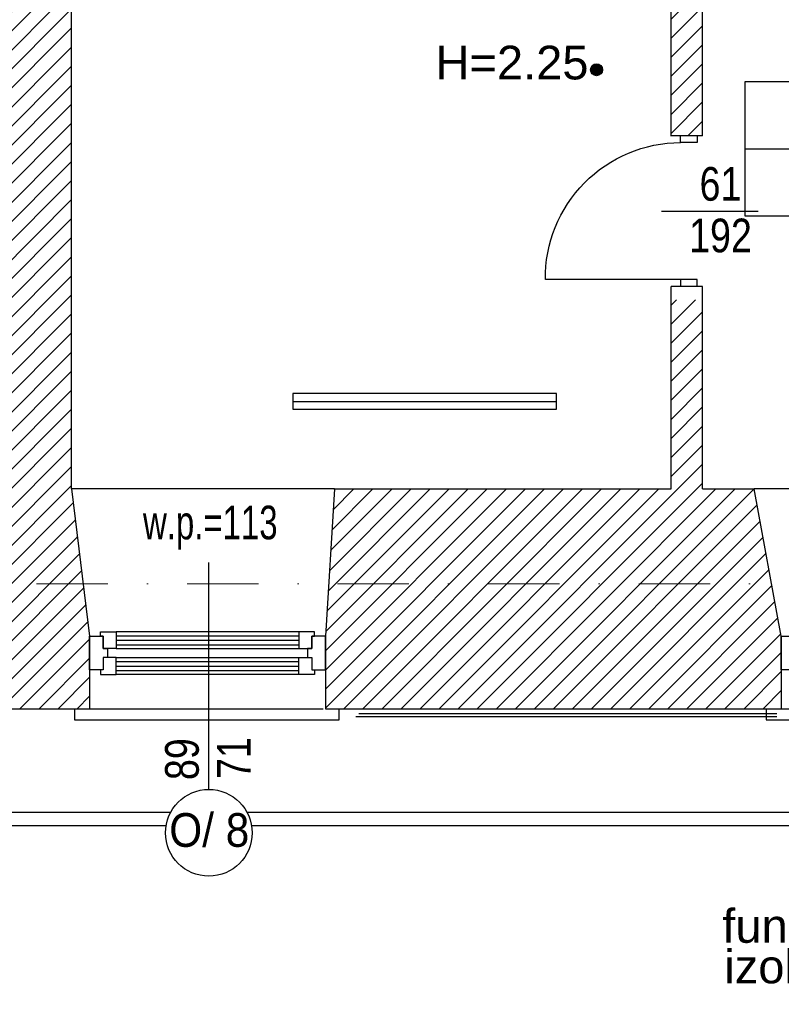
# Model space of a CAD drawing. Header units: millimetres. Extents: x 77315 to 1043159, y -108895 to -47794.
# Tile 6 of 87: x 90176 to 93568, y -106894 to -102511. Entities that reach past the tile are written whole.
import ezdxf

# ---------------------------------------------------------------- set-up
doc = ezdxf.new("R2010")
doc.units = ezdxf.units.MM
doc.header["$MEASUREMENT"] = 0
doc.linetypes.add('Dot & Dashed', pattern=[670.277762, 317.5, -176.388889, 0, -176.388874])
for name, color, linetype in [('A-DRZWI', 7, 'Continuous'), ('A-OPISY-3', 7, 'Continuous'), ('A-WYSOKOSCI', 7, 'Continuous'), ('detalokna', 7, 'Continuous'), ('DRZWI', 7, 'Continuous'), ('HATCH', 7, 'Continuous'), ('Nowe_A-OKNA-OPIS', 7, 'Continuous'), ('Nowe_A_okno', 7, 'Continuous'), ('Nowe_Interior - Lamp', 7, 'Continuous'), ('opaska', 7, 'Continuous'), ('opisy inne', 7, 'Continuous'), ('PARAPET', 7, 'Continuous'), ('Structural - Bearing', 7, 'Continuous'), ('Structural - Grid', 7, 'Continuous')]:
    doc.layers.add(name, color=color, linetype=linetype)
doc.styles.add('STYL_AUTOMATYCZNY_1', font='arial.ttf')
doc.styles.add('STYL_AUTOMATYCZNY_3', font='arial.ttf', dxfattribs={"width": 0.8})
doc.styles.add('STYL_AUTOMATYCZNY_4', font='arial.ttf', dxfattribs={"width": 0.7})
doc.styles.add('STYL_AUTOMATYCZNY_5', font='arial.ttf', dxfattribs={"width": 0.9})
pattern_1 = [(45, (0, 0), (-42.426407, 42.426407), [])]

msp = doc.modelspace()

# ---------------------------------------------------------------- hatches: boundary and pattern name
at = {"layer": 'A-WYSOKOSCI'}
msp.add_hatch(color=256, dxfattribs=at).paths.add_polyline_path([(92771.6, -102733.8, 1), (92718.2, -102733.8, 1)])
at = {"layer": 'HATCH'}
h = msp.add_hatch(dxfattribs=at)
h.set_pattern_fill('Common_Brick_0002', color=256, style=0, pattern_type=2)
h.set_pattern_definition(pattern_1)
h.paths.add_polyline_path([(89197.1, -104413.1), (89177.3, -105255.8), (89177.3, -105405.8), (89177.3, -105471.8), (89177.3, -105578.2), (90487.3, -105578.2), (90487.3, -105471.9), (90487.3, -105255.8), (90407.3, -104600.2), (90407.3, -104100.2), (90407.3, -103900.2), (90407.3, -101528.1), (90407.3, -100928.1), (90560.7, -100928.1), (90560.7, -100745.8), (91953, -100745.8), (92047.3, -100080.1), (92076.9, -100080.1), (92076.9, -99980.1), (90247.3, -99978.1), (90247.3, -99878.1), (89347.3, -99908.1), (89347.3, -100028.1), (89257.3, -100028.1), (89257.3, -100933.1), (89547.3, -100933.1), (89525.3, -101528.1), (89508, -101998.7), (89956.3, -101998.7), (89956.3, -102598.7), (89485.9, -102598.7), (89477.3, -102833.1), (89397.3, -102833.1), (89397.3, -102933.1), (89473.6, -102933.1), (89464.1, -103900.2), (89462.1, -104100.2), (89459, -104413.1), (89459, -104413.2)])
h = msp.add_hatch(dxfattribs=at)
h.set_pattern_fill('Common_Brick_0002', color=256, style=0, pattern_type=2)
h.set_pattern_definition(pattern_1)
h.paths.add_polyline_path([(93077.3, -100928.1), (93077.3, -103028.1), (93217.3, -103028.1), (93217.3, -100928.1)])
h = msp.add_hatch(dxfattribs=at)
h.set_pattern_fill('Common_Brick_0002', color=256, style=0, pattern_type=2)
h.set_pattern_definition(pattern_1)
h.paths.add_polyline_path([(91537.3, -105255.8), (91537.3, -105405.8), (91537.3, -105471.9), (91537.3, -105578.2), (93567.3, -105578.2), (93567.3, -105472), (93567.3, -105255.8), (93447.3, -104600.2), (93217.3, -104600.2), (93217.3, -103758.1), (93077.3, -103758.1), (93077.3, -104600.2), (91577.3, -104600.2)])

# ---------------------------------------------------------------- linework, layer by layer
at = {"layer": 'A-DRZWI'}
msp.add_line((93033.9, -103363.1), (93464.8, -103363.1), dxfattribs=at)
msp.add_lwpolyline([(93118.8, -103668.1), (92516.9, -103668.1, -0.416817), (93118.8, -103058.1)], format="xyb", dxfattribs=at)
at = {"layer": 'A-OPISY-3'}
msp.add_line((93406.5, -103085.8), (95606.5, -103085.8), dxfattribs=at)
msp.add_lwpolyline([(93406.5, -103385.8), (93406.5, -102785.8), (95606.5, -102785.8), (95606.5, -103385.8)], close=True, dxfattribs=at)
at = {"layer": 'A-WYSOKOSCI'}
msp.add_circle((92744.9, -102733.8), 26.7, dxfattribs=at)
at = {"layer": 'detalokna'}
for p, q in [((91577.3, -104600.2), (90407.3, -104600.2)), ((94647.3, -104600.2), (93447.3, -104600.2)), ((90487.3, -105578.2), (91527.3, -105578.2)), ((93567.3, -105578.2), (94597.3, -105578.2))]:
    msp.add_line(p, q, dxfattribs=at)
for points in [[(90420.7, -105578.2), (90420.7, -105628.2), (91599.2, -105628.2), (91599.2, -105578.2)], [(93500.7, -105578.2), (93500.7, -105628.2), (94679.2, -105628.2), (94679.2, -105578.2)]]:
    msp.add_lwpolyline(points, dxfattribs=at)
at = {"layer": 'DRZWI'}
for points in [[(93193.5, -103028.1), (93193.5, -103058.1), (93118.8, -103058.1), (93118.8, -103028.1)], [(93193.5, -103698.1), (93193.5, -103668.1), (93118.8, -103668.1), (93118.8, -103698.1)]]:
    msp.add_lwpolyline(points, dxfattribs=at)
at = {"layer": 'Nowe_A-OKNA-OPIS'}
msp.add_line((91017.3, -104927.9), (91017.3, -105937.6), dxfattribs=at)
msp.add_circle((91018.3, -106130.6), 193, dxfattribs=at)
at = {"layer": 'Nowe_A_okno'}
for points in [[(90487.3, -105405.8), (90487.3, -105255.8), (90547.3, -105255.8), (90547.3, -105310.8), (90567.2, -105310.8), (90567.2, -105350.8), (90547.3, -105350.8), (90547.3, -105405.8)], [(90605.4, -105235.8), (90605.4, -105310.8), (90547.3, -105310.8), (90547.3, -105255.8), (90535.5, -105255.8), (90535.5, -105235.8)], [(91419.1, -105235.8), (91419.1, -105310.8), (91477.3, -105310.8), (91477.3, -105255.8), (91489.1, -105255.8), (91489.1, -105235.8)], [(91537.3, -105405.8), (91537.3, -105255.8), (91477.3, -105255.8), (91477.3, -105310.8), (91457.3, -105310.8), (91457.3, -105350.8), (91477.3, -105350.8), (91477.3, -105405.8)], [(93567.3, -105405.8), (93567.3, -105255.8), (93627.3, -105255.8), (93627.3, -105310.8), (93647.2, -105310.8), (93647.2, -105350.8), (93627.3, -105350.8), (93627.3, -105405.8)], [(90605.4, -105425.8), (90605.4, -105350.8), (90547.3, -105350.8), (90547.3, -105405.8), (90535.5, -105405.8), (90535.5, -105425.8)], [(91419.1, -105425.8), (91419.1, -105350.8), (91477.3, -105350.8), (91477.3, -105405.8), (91489.1, -105405.8), (91489.1, -105425.8)]]:
    msp.add_lwpolyline(points, close=True, dxfattribs=at)
for points in [[(91419.1, -105235.8), (90605.4, -105235.8)], [(90605.4, -105253.3), (91419.1, -105253.3)], [(90605.4, -105273.3), (91419.1, -105273.3)], [(90605.4, -105293.3), (91419.1, -105293.3)], [(90605.4, -105310.8), (91419.1, -105310.8)], [(90605.4, -105350.8), (91419.1, -105350.8)], [(90605.4, -105368.3), (91419.1, -105368.3)], [(90605.4, -105388.3), (91419.1, -105388.3)], [(90605.4, -105408.3), (91419.1, -105408.3)], [(91419.1, -105425.8), (90605.4, -105425.8)]]:
    msp.add_lwpolyline(points, dxfattribs=at)
at = {"layer": 'Nowe_Interior - Lamp'}
msp.add_lwpolyline([(92566.4, -104175.7), (91392.4, -104175.7), (91392.4, -104244.7), (92566.4, -104244.7)], close=True, dxfattribs=at)
msp.add_lwpolyline([(91392.4, -104210.2), (92566.4, -104210.2)], dxfattribs=at)
at = {"layer": 'opaska'}
for points in [[(89042.8, -106038.1), (90848.9, -106038.1)], [(91187.7, -106038.1), (93918.9, -106038.1)], [(89103.1, -106098.1), (90828.1, -106098.1)], [(91208.5, -106098.1), (93898.1, -106098.1)]]:
    msp.add_lwpolyline(points, dxfattribs=at)
at = {"layer": 'opisy inne'}
for p, q in [((93547.4, -105614.2), (91673, -105614.2)), ((93547.4, -105600.4), (91686.7, -105600.4))]:
    msp.add_line(p, q, dxfattribs=at)
at = {"layer": 'Structural - Bearing'}
for p, q in [((90407.3, -104600.2), (90407.3, -100928.1)), ((93077.3, -103029.1), (93077.3, -100928.1)), ((93217.3, -103028.1), (93217.3, -100928.1)), ((93217.3, -103028.1), (93077.3, -103028.1)), ((93077.3, -104600.2), (93077.3, -103698.1)), ((93217.3, -103698.1), (93077.3, -103698.1)), ((93217.3, -104600.2), (93217.3, -103698.1)), ((90407.3, -104600.2), (90487.3, -105255.8)), ((91577.3, -104600.2), (91537.3, -105255.8)), ((91577.3, -104600.2), (93077.3, -104600.2)), ((93217.3, -104600.2), (93447.3, -104600.2)), ((93567.3, -105255.8), (93447.3, -104600.2)), ((90487.3, -105255.8), (90487.3, -105578.2)), ((91537.3, -105255.8), (91537.3, -105578.2)), ((93567.3, -105255.8), (93567.3, -105578.2)), ((89177.3, -105578.2), (90487.3, -105578.2)), ((91537.3, -105578.2), (93567.3, -105578.2))]:
    msp.add_line(p, q, dxfattribs=at)
at = {"layer": 'Structural - Grid', "linetype": 'Dot & Dashed', "lineweight": 15}
msp.add_line((118724.5, -105021.8), (80780, -105021.8), dxfattribs=at)

# ---------------------------------------------------------------- texts
at = {"layer": 'A-WYSOKOSCI', "insert": (92027.5, -102779.2), "char_height": 150, "attachment_point": 7, "style": 'STYL_AUTOMATYCZNY_1'}
msp.add_mtext('\\A1;{\\pql;\\fArial|b0|i0|c238|p0;\\W1.000000;H=2.25}', dxfattribs=at)
at = {"layer": 'Nowe_A-OKNA-OPIS', "char_height": 150, "attachment_point": 5, "rotation": 90, "style": 'STYL_AUTOMATYCZNY_3'}
for s, insert in [('\\A1;{\\pqc;\\fArial|b0|i0|c238|p0;\\W0.800000;89}', (90899.5, -105802.7)), ('\\A1;{\\pqc;\\fArial|b0|i0|c238|p0;\\W0.800000;71}', (91129.1, -105797.8))]:
    msp.add_mtext(s, dxfattribs=dict(at, insert=insert))
at = {"layer": 'Nowe_A-OKNA-OPIS', "insert": (91020.2, -106119.1), "char_height": 150, "attachment_point": 5, "style": 'STYL_AUTOMATYCZNY_5'}
msp.add_mtext('\\A1;{\\pqc;\\fArial|b0|i0|c238|p0;\\W0.900000;O/ 8}', dxfattribs=at)
at = {"layer": 'opisy inne', "char_height": 150}
for s, insert, attachment_point, style in [('\\A1;{\\pqc;\\fArial|b0|i0|c238|p0;\\W0.800000;61}', (93296.7, -103243), 5, 'STYL_AUTOMATYCZNY_3'), ('\\A1;{\\pqc;\\fArial|b0|i0|c238|p0;\\W0.800000;192}', (93296.7, -103472.8), 5, 'STYL_AUTOMATYCZNY_3'), ('\\A1;{\\pql;\\fArial|b0|i0|c238|p0;\\W1.000000;fundament ceglany}', (93304.9, -106665.3), 7, 'STYL_AUTOMATYCZNY_1'), ('\\A1;{\\pql;\\fArial|b0|i0|c238|p0;\\W1.000000;izolowany papą}', (93313.7, -106846.2), 7, 'STYL_AUTOMATYCZNY_1')]:
    msp.add_mtext(s, dxfattribs=dict(at, insert=insert, attachment_point=attachment_point, style=style))
at = {"layer": 'PARAPET', "insert": (91024.8, -104772), "char_height": 150, "attachment_point": 5, "style": 'STYL_AUTOMATYCZNY_4'}
msp.add_mtext('\\A1;{\\pqc;\\fArial|b0|i0|c238|p0;\\W0.700000;w.p.=113}', dxfattribs=at)

doc.saveas('drawing.dxf')
